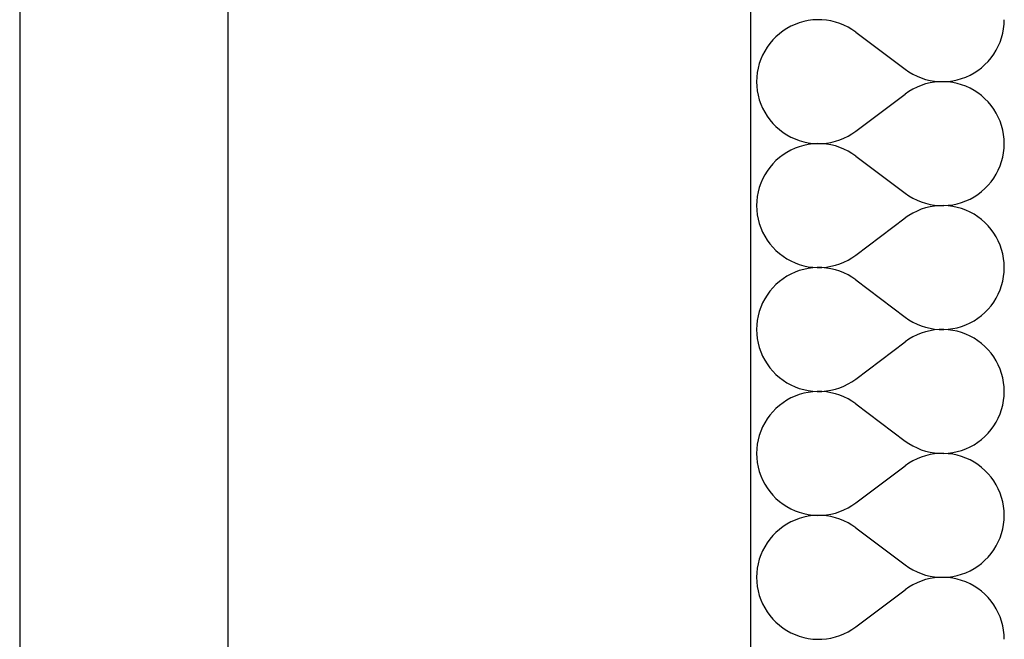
# Model space of a CAD drawing. Extents: x -18402 to 10376, y -5092 to 34139.
# Tile 63 of 78: x 4333 to 4390, y -2664 to -2629. Entities that reach past the tile are written whole.
import ezdxf

# ---------------------------------------------------------------- set-up
doc = ezdxf.new("R2010")
doc.units = 0
doc.linetypes.add('rdc_02$0$Tirets A', pattern=[2.2, 1.1, -1.1])
for name, color, linetype in [('0_XREF', 251, 'Continuous'), ('rdc_02$0$0._Étage_1_02-04 Mur.Construction', 251, 'Continuous'), ('rdc_02$0$0._Étage_1_02-06 Poutre.Construction', 251, 'Continuous'), ('rdc_02$0$0._Étage_1_A-AREA-____-OTLN.Modèle IFC', 251, 'Continuous')]:
    doc.layers.add(name, color=color, linetype=linetype)

# ---------------------------------------------------------------- blocks, each defined once
blk = doc.blocks.new('*X263', base_point=(-8045.97, -58706.23))
at = {"layer": 'rdc_02$0$0._Étage_1_02-04 Mur.Construction', "linetype": 'Continuous', "ltscale": 0.1}
for p, q in [((43773.31, -26289.48), (43771, -26290.75)), ((43775.71, -26288.39), (43773.31, -26289.48)), ((43778.19, -26287.48), (43775.71, -26288.39)), ((43780.72, -26286.76), (43778.19, -26287.48)), ((43783.3, -26286.22), (43780.72, -26286.76)), ((43785.91, -26285.87), (43783.3, -26286.22)), ((43788.54, -26285.72), (43785.91, -26285.87)), ((43791.18, -26285.76), (43788.54, -26285.72)), ((43793.8, -26286), (43791.18, -26285.76)), ((43796.4, -26286.43), (43793.8, -26286)), ((43798.96, -26287.05), (43796.4, -26286.43)), ((43801.47, -26287.86), (43798.96, -26287.05)), ((43803.92, -26288.85), (43801.47, -26287.86)), ((43806.28, -26290.02), (43803.92, -26288.85)), ((43808.55, -26291.35), (43806.28, -26290.02)), ((43896.04, -26290.97), (43896.33, -26288.35)), ((43896.33, -26288.35), (43896.43, -26285.71)), ((43764.71, -26295.51), (43762.87, -26297.4)), ((43766.69, -26293.77), (43764.71, -26295.51)), ((43768.79, -26292.18), (43766.69, -26293.77)), ((43771, -26290.75), (43768.79, -26292.18)), ((43810.71, -26292.86), (43808.55, -26291.35)), ((43810.71, -26292.86), (43839.29, -26314.29)), ((43894.02, -26298.6), (43894.88, -26296.11)), ((43894.88, -26296.11), (43895.56, -26293.56)), ((43895.56, -26293.56), (43896.04, -26290.97)), ((43759.62, -26301.54), (43758.23, -26303.79)), ((43761.17, -26299.41), (43759.62, -26301.54)), ((43762.87, -26297.4), (43761.17, -26299.41)), ((43891.77, -26303.36), (43892.98, -26301.02)), ((43892.98, -26301.02), (43894.02, -26298.6)), ((43757.02, -26306.12), (43755.98, -26308.55)), ((43758.23, -26303.79), (43757.02, -26306.12)), ((43888.83, -26307.73), (43890.38, -26305.6)), ((43890.38, -26305.6), (43891.77, -26303.36)), ((43755.12, -26311.04), (43754.44, -26313.58)), ((43755.98, -26308.55), (43755.12, -26311.04)), ((43883.31, -26313.37), (43885.29, -26311.63)), ((43885.29, -26311.63), (43887.13, -26309.75)), ((43887.13, -26309.75), (43888.83, -26307.73)), ((43753.67, -26318.79), (43753.57, -26321.43)), ((43753.96, -26316.18), (43753.67, -26318.79)), ((43754.44, -26313.58), (43753.96, -26316.18)), ((43839.29, -26314.29), (43841.45, -26315.79)), ((43841.45, -26315.79), (43843.72, -26317.13)), ((43843.72, -26317.13), (43846.08, -26318.29)), ((43846.08, -26318.29), (43848.53, -26319.28)), ((43871.81, -26319.66), (43874.29, -26318.75)), ((43874.29, -26318.75), (43876.69, -26317.66)), ((43876.69, -26317.66), (43879, -26316.39)), ((43879, -26316.39), (43881.21, -26314.96)), ((43881.21, -26314.96), (43883.31, -26313.37)), ((43753.57, -26321.43), (43753.67, -26324.06)), ((43753.67, -26324.06), (43753.96, -26326.68)), ((43848.53, -26323.57), (43846.08, -26324.56)), ((43848.53, -26319.28), (43851.04, -26320.09)), ((43851.04, -26322.77), (43848.53, -26323.57)), ((43851.04, -26320.09), (43853.6, -26320.71)), ((43853.6, -26322.15), (43851.04, -26322.77)), ((43853.6, -26320.71), (43856.2, -26321.14)), ((43856.2, -26321.72), (43853.6, -26322.15)), ((43856.2, -26321.14), (43858.82, -26321.38)), ((43858.82, -26321.48), (43856.2, -26321.72)), ((43858.82, -26321.38), (43861.46, -26321.42)), ((43861.46, -26321.44), (43858.82, -26321.48)), ((43861.46, -26321.42), (43864.09, -26321.27)), ((43864.09, -26321.59), (43861.46, -26321.44)), ((43864.09, -26321.27), (43866.7, -26320.92)), ((43866.7, -26321.93), (43864.09, -26321.59)), ((43866.7, -26320.92), (43869.28, -26320.39)), ((43869.28, -26322.47), (43866.7, -26321.93)), ((43869.28, -26320.39), (43871.81, -26319.66)), ((43871.81, -26323.2), (43869.28, -26322.47)), ((43874.29, -26324.11), (43871.81, -26323.2)), ((43876.69, -26325.2), (43874.29, -26324.11)), ((43753.96, -26326.68), (43754.44, -26329.27)), ((43754.44, -26329.27), (43755.12, -26331.82)), ((43810.71, -26350), (43839.29, -26328.57)), ((43841.45, -26327.07), (43839.29, -26328.57)), ((43843.72, -26325.73), (43841.45, -26327.07)), ((43846.08, -26324.56), (43843.72, -26325.73)), ((43879, -26326.46), (43876.69, -26325.2)), ((43881.21, -26327.9), (43879, -26326.46)), ((43883.31, -26329.49), (43881.21, -26327.9)), ((43885.29, -26331.23), (43883.31, -26329.49)), ((43755.12, -26331.82), (43755.98, -26334.31)), ((43755.98, -26334.31), (43757.02, -26336.73)), ((43887.13, -26333.11), (43885.29, -26331.23)), ((43888.83, -26335.13), (43887.13, -26333.11)), ((43890.38, -26337.26), (43888.83, -26335.13)), ((43757.02, -26336.73), (43758.23, -26339.07)), ((43758.23, -26339.07), (43759.62, -26341.31)), ((43759.62, -26341.31), (43761.17, -26343.45)), ((43891.77, -26339.5), (43890.38, -26337.26)), ((43892.98, -26341.84), (43891.77, -26339.5)), ((43761.17, -26343.45), (43762.87, -26345.46)), ((43762.87, -26345.46), (43764.71, -26347.34)), ((43894.02, -26344.26), (43892.98, -26341.84)), ((43894.88, -26346.75), (43894.02, -26344.26)), ((43895.56, -26349.3), (43894.88, -26346.75)), ((43764.71, -26347.34), (43766.69, -26349.08)), ((43766.69, -26349.08), (43768.79, -26350.68)), ((43768.79, -26350.68), (43771, -26352.11)), ((43771, -26352.11), (43773.31, -26353.37)), ((43803.92, -26354.01), (43806.28, -26352.84)), ((43806.28, -26352.84), (43808.55, -26351.5)), ((43808.55, -26351.5), (43810.71, -26350)), ((43896.04, -26351.89), (43895.56, -26349.3)), ((43896.33, -26354.51), (43896.04, -26351.89)), ((43773.31, -26353.37), (43775.71, -26354.46)), ((43775.71, -26354.46), (43778.19, -26355.37)), ((43778.19, -26355.37), (43780.72, -26356.1)), ((43780.72, -26358.19), (43778.19, -26358.91)), ((43780.72, -26356.1), (43783.3, -26356.64)), ((43783.3, -26357.65), (43780.72, -26358.19)), ((43783.3, -26356.64), (43785.91, -26356.98)), ((43785.91, -26357.3), (43783.3, -26357.65)), ((43785.91, -26356.98), (43788.54, -26357.14)), ((43788.54, -26357.15), (43785.91, -26357.3)), ((43788.54, -26357.14), (43791.18, -26357.09)), ((43791.18, -26357.19), (43788.54, -26357.15)), ((43791.18, -26357.09), (43793.8, -26356.86)), ((43793.8, -26357.43), (43791.18, -26357.19)), ((43793.8, -26356.86), (43796.4, -26356.43)), ((43796.4, -26357.86), (43793.8, -26357.43)), ((43796.4, -26356.43), (43798.96, -26355.81)), ((43798.96, -26358.48), (43796.4, -26357.86)), ((43798.96, -26355.81), (43801.47, -26355)), ((43801.47, -26359.29), (43798.96, -26358.48)), ((43801.47, -26355), (43803.92, -26354.01)), ((43896.43, -26357.14), (43896.33, -26354.51)), ((43896.33, -26359.78), (43896.43, -26357.14)), ((43768.79, -26363.61), (43766.69, -26365.2)), ((43771, -26362.18), (43768.79, -26363.61)), ((43773.31, -26360.91), (43771, -26362.18)), ((43775.71, -26359.82), (43773.31, -26360.91)), ((43778.19, -26358.91), (43775.71, -26359.82)), ((43803.92, -26360.28), (43801.47, -26359.29)), ((43806.28, -26361.44), (43803.92, -26360.28)), ((43808.55, -26362.78), (43806.28, -26361.44)), ((43810.71, -26364.29), (43808.55, -26362.78)), ((43810.71, -26364.29), (43839.29, -26385.71)), ((43895.56, -26364.99), (43896.04, -26362.4)), ((43896.04, -26362.4), (43896.33, -26359.78)), ((43762.87, -26368.83), (43761.17, -26370.84)), ((43764.71, -26366.94), (43762.87, -26368.83)), ((43766.69, -26365.2), (43764.71, -26366.94)), ((43894.02, -26370.03), (43894.88, -26367.53)), ((43894.88, -26367.53), (43895.56, -26364.99)), ((43758.23, -26375.21), (43757.02, -26377.55)), ((43759.62, -26372.97), (43758.23, -26375.21)), ((43761.17, -26370.84), (43759.62, -26372.97)), ((43890.38, -26377.03), (43891.77, -26374.79)), ((43891.77, -26374.79), (43892.98, -26372.45)), ((43892.98, -26372.45), (43894.02, -26370.03)), ((43755.98, -26379.97), (43755.12, -26382.47)), ((43757.02, -26377.55), (43755.98, -26379.97)), ((43885.29, -26383.06), (43887.13, -26381.17)), ((43887.13, -26381.17), (43888.83, -26379.16)), ((43888.83, -26379.16), (43890.38, -26377.03)), ((43754.44, -26385.01), (43753.96, -26387.6)), ((43755.12, -26382.47), (43754.44, -26385.01)), ((43839.29, -26385.71), (43841.45, -26387.22)), ((43879, -26387.82), (43881.21, -26386.39)), ((43881.21, -26386.39), (43883.31, -26384.8)), ((43883.31, -26384.8), (43885.29, -26383.06)), ((43753.67, -26390.22), (43753.57, -26392.86)), ((43753.96, -26387.6), (43753.67, -26390.22)), ((43841.45, -26387.22), (43843.72, -26388.56)), ((43843.72, -26388.56), (43846.08, -26389.72)), ((43846.08, -26389.72), (43848.53, -26390.71)), ((43848.53, -26390.71), (43851.04, -26391.52)), ((43851.04, -26391.52), (43853.6, -26392.14)), ((43853.6, -26392.14), (43856.2, -26392.57)), ((43856.2, -26392.57), (43858.82, -26392.81)), ((43864.09, -26392.7), (43866.7, -26392.35)), ((43866.7, -26392.35), (43869.28, -26391.81)), ((43869.28, -26391.81), (43871.81, -26391.09)), ((43871.81, -26391.09), (43874.29, -26390.18)), ((43874.29, -26390.18), (43876.69, -26389.09)), ((43876.69, -26389.09), (43879, -26387.82)), ((43753.57, -26392.86), (43753.67, -26395.49)), ((43753.67, -26395.49), (43753.96, -26398.11)), ((43753.96, -26398.11), (43754.44, -26400.7)), ((43843.72, -26397.16), (43841.45, -26398.5)), ((43846.08, -26395.99), (43843.72, -26397.16)), ((43848.53, -26395), (43846.08, -26395.99)), ((43851.04, -26394.19), (43848.53, -26395)), ((43853.6, -26393.57), (43851.04, -26394.19)), ((43856.2, -26393.14), (43853.6, -26393.57)), ((43858.82, -26392.91), (43856.2, -26393.14)), ((43858.82, -26392.81), (43861.46, -26392.85)), ((43861.46, -26392.86), (43858.82, -26392.91)), ((43861.46, -26392.85), (43864.09, -26392.7)), ((43864.09, -26393.02), (43861.46, -26392.86)), ((43866.7, -26393.36), (43864.09, -26393.02)), ((43869.28, -26393.9), (43866.7, -26393.36)), ((43871.81, -26394.63), (43869.28, -26393.9)), ((43874.29, -26395.54), (43871.81, -26394.63)), ((43876.69, -26396.63), (43874.29, -26395.54)), ((43879, -26397.89), (43876.69, -26396.63)), ((43881.21, -26399.32), (43879, -26397.89)), ((43754.44, -26400.7), (43755.12, -26403.25)), ((43755.12, -26403.25), (43755.98, -26405.74)), ((43810.71, -26421.43), (43839.29, -26400)), ((43841.45, -26398.5), (43839.29, -26400)), ((43883.31, -26400.92), (43881.21, -26399.32)), ((43885.29, -26402.66), (43883.31, -26400.92)), ((43887.13, -26404.54), (43885.29, -26402.66)), ((43755.98, -26405.74), (43757.02, -26408.16)), ((43757.02, -26408.16), (43758.23, -26410.5)), ((43888.83, -26406.55), (43887.13, -26404.54)), ((43890.38, -26408.69), (43888.83, -26406.55)), ((43891.77, -26410.93), (43890.38, -26408.69)), ((43758.23, -26410.5), (43759.62, -26412.74)), ((43759.62, -26412.74), (43761.17, -26414.87)), ((43761.17, -26414.87), (43762.87, -26416.89)), ((43892.98, -26413.27), (43891.77, -26410.93)), ((43894.02, -26415.69), (43892.98, -26413.27)), ((43762.87, -26416.89), (43764.71, -26418.77)), ((43764.71, -26418.77), (43766.69, -26420.51)), ((43766.69, -26420.51), (43768.79, -26422.1)), ((43894.88, -26418.18), (43894.02, -26415.69)), ((43895.56, -26420.73), (43894.88, -26418.18)), ((43896.04, -26423.32), (43895.56, -26420.73)), ((43768.79, -26422.1), (43771, -26423.54)), ((43771, -26423.54), (43773.31, -26424.8)), ((43773.31, -26424.8), (43775.71, -26425.89)), ((43775.71, -26425.89), (43778.19, -26426.8)), ((43798.96, -26427.23), (43801.47, -26426.43)), ((43801.47, -26426.43), (43803.92, -26425.44)), ((43803.92, -26425.44), (43806.28, -26424.27)), ((43806.28, -26424.27), (43808.55, -26422.93)), ((43808.55, -26422.93), (43810.71, -26421.43)), ((43896.33, -26425.94), (43896.04, -26423.32)), ((43896.43, -26428.57), (43896.33, -26425.94)), ((43773.31, -26432.34), (43771, -26433.61)), ((43775.71, -26431.25), (43773.31, -26432.34)), ((43778.19, -26430.34), (43775.71, -26431.25)), ((43778.19, -26426.8), (43780.72, -26427.53)), ((43780.72, -26429.61), (43778.19, -26430.34)), ((43780.72, -26427.53), (43783.3, -26428.07)), ((43783.3, -26429.08), (43780.72, -26429.61)), ((43783.3, -26428.07), (43785.91, -26428.41)), ((43785.91, -26428.73), (43783.3, -26429.08)), ((43785.91, -26428.41), (43788.54, -26428.56)), ((43788.54, -26428.58), (43785.91, -26428.73)), ((43788.54, -26428.56), (43791.18, -26428.52)), ((43791.18, -26428.62), (43788.54, -26428.58)), ((43791.18, -26428.52), (43793.8, -26428.28)), ((43793.8, -26428.86), (43791.18, -26428.62)), ((43793.8, -26428.28), (43796.4, -26427.85)), ((43796.4, -26429.29), (43793.8, -26428.86)), ((43796.4, -26427.85), (43798.96, -26427.23)), ((43798.96, -26429.91), (43796.4, -26429.29)), ((43801.47, -26430.72), (43798.96, -26429.91)), ((43803.92, -26431.71), (43801.47, -26430.72)), ((43806.28, -26432.87), (43803.92, -26431.71)), ((43896.04, -26433.82), (43896.33, -26431.21)), ((43896.33, -26431.21), (43896.43, -26428.57)), ((43766.69, -26436.63), (43764.71, -26438.37)), ((43768.79, -26435.04), (43766.69, -26436.63)), ((43771, -26433.61), (43768.79, -26435.04)), ((43808.55, -26434.21), (43806.28, -26432.87)), ((43810.71, -26435.71), (43808.55, -26434.21)), ((43810.71, -26435.71), (43839.29, -26457.14)), ((43894.88, -26438.96), (43895.56, -26436.42)), ((43895.56, -26436.42), (43896.04, -26433.82)), ((43761.17, -26442.27), (43759.62, -26444.4)), ((43762.87, -26440.25), (43761.17, -26442.27)), ((43764.71, -26438.37), (43762.87, -26440.25)), ((43892.98, -26443.88), (43894.02, -26441.45)), ((43894.02, -26441.45), (43894.88, -26438.96)), ((43757.02, -26448.98), (43755.98, -26451.4)), ((43758.23, -26446.64), (43757.02, -26448.98)), ((43759.62, -26444.4), (43758.23, -26446.64)), ((43888.83, -26450.59), (43890.38, -26448.46)), ((43890.38, -26448.46), (43891.77, -26446.21)), ((43891.77, -26446.21), (43892.98, -26443.88)), ((43755.12, -26453.89), (43754.44, -26456.44)), ((43755.98, -26451.4), (43755.12, -26453.89)), ((43883.31, -26456.23), (43885.29, -26454.49)), ((43885.29, -26454.49), (43887.13, -26452.6)), ((43887.13, -26452.6), (43888.83, -26450.59)), ((43753.96, -26459.03), (43753.67, -26461.65)), ((43754.44, -26456.44), (43753.96, -26459.03)), ((43839.29, -26457.14), (43841.45, -26458.65)), ((43841.45, -26458.65), (43843.72, -26459.98)), ((43843.72, -26459.98), (43846.08, -26461.15)), ((43874.29, -26461.61), (43876.69, -26460.52)), ((43876.69, -26460.52), (43879, -26459.25)), ((43879, -26459.25), (43881.21, -26457.82)), ((43881.21, -26457.82), (43883.31, -26456.23)), ((43753.67, -26461.65), (43753.57, -26464.29)), ((43753.57, -26464.29), (43753.67, -26466.92)), ((43846.08, -26461.15), (43848.53, -26462.14)), ((43848.53, -26466.43), (43846.08, -26467.42)), ((43848.53, -26462.14), (43851.04, -26462.95)), ((43851.04, -26465.62), (43848.53, -26466.43)), ((43851.04, -26462.95), (43853.6, -26463.57)), ((43853.6, -26465), (43851.04, -26465.62)), ((43853.6, -26463.57), (43856.2, -26464)), ((43856.2, -26464.57), (43853.6, -26465)), ((43856.2, -26464), (43858.82, -26464.24)), ((43858.82, -26464.34), (43856.2, -26464.57)), ((43858.82, -26464.24), (43861.46, -26464.28)), ((43861.46, -26464.29), (43858.82, -26464.34)), ((43861.46, -26464.28), (43864.09, -26464.13)), ((43864.09, -26464.45), (43861.46, -26464.29)), ((43864.09, -26464.13), (43866.7, -26463.78)), ((43866.7, -26464.79), (43864.09, -26464.45)), ((43866.7, -26463.78), (43869.28, -26463.24)), ((43869.28, -26465.33), (43866.7, -26464.79)), ((43869.28, -26463.24), (43871.81, -26462.52)), ((43871.81, -26466.05), (43869.28, -26465.33)), ((43871.81, -26462.52), (43874.29, -26461.61)), ((43874.29, -26466.97), (43871.81, -26466.05)), ((43753.67, -26466.92), (43753.96, -26469.54)), ((43753.96, -26469.54), (43754.44, -26472.13)), ((43754.44, -26472.13), (43755.12, -26474.68)), ((43810.71, -26492.86), (43839.29, -26471.43)), ((43841.45, -26469.93), (43839.29, -26471.43)), ((43843.72, -26468.59), (43841.45, -26469.93)), ((43846.08, -26467.42), (43843.72, -26468.59)), ((43876.69, -26468.06), (43874.29, -26466.97)), ((43879, -26469.32), (43876.69, -26468.06)), ((43881.21, -26470.75), (43879, -26469.32)), ((43883.31, -26472.34), (43881.21, -26470.75)), ((43755.12, -26474.68), (43755.98, -26477.17)), ((43755.98, -26477.17), (43757.02, -26479.59)), ((43885.29, -26474.09), (43883.31, -26472.34)), ((43887.13, -26475.97), (43885.29, -26474.09)), ((43888.83, -26477.98), (43887.13, -26475.97)), ((43757.02, -26479.59), (43758.23, -26481.93)), ((43758.23, -26481.93), (43759.62, -26484.17)), ((43890.38, -26480.12), (43888.83, -26477.98)), ((43891.77, -26482.36), (43890.38, -26480.12)), ((43892.98, -26484.7), (43891.77, -26482.36)), ((43759.62, -26484.17), (43761.17, -26486.3)), ((43761.17, -26486.3), (43762.87, -26488.32)), ((43762.87, -26488.32), (43764.71, -26490.2)), ((43894.02, -26487.12), (43892.98, -26484.7)), ((43894.88, -26489.61), (43894.02, -26487.12)), ((43764.71, -26490.2), (43766.69, -26491.94)), ((43766.69, -26491.94), (43768.79, -26493.53)), ((43768.79, -26493.53), (43771, -26494.96)), ((43806.28, -26495.7), (43808.55, -26494.36)), ((43808.55, -26494.36), (43810.71, -26492.86)), ((43895.56, -26492.16), (43894.88, -26489.61)), ((43896.04, -26494.75), (43895.56, -26492.16)), ((43896.33, -26497.37), (43896.04, -26494.75)), ((43771, -26494.96), (43773.31, -26496.23)), ((43773.31, -26496.23), (43775.71, -26497.32)), ((43775.71, -26497.32), (43778.19, -26498.23)), ((43778.19, -26498.23), (43780.72, -26498.96)), ((43780.72, -26498.96), (43783.3, -26499.49)), ((43783.3, -26500.51), (43780.72, -26501.04)), ((43783.3, -26499.49), (43785.91, -26499.84)), ((43785.91, -26500.16), (43783.3, -26500.51)), ((43785.91, -26499.84), (43788.54, -26499.99)), ((43788.54, -26500.01), (43785.91, -26500.16)), ((43788.54, -26499.99), (43791.18, -26499.95)), ((43791.18, -26500.05), (43788.54, -26500.01)), ((43791.18, -26499.95), (43793.8, -26499.71)), ((43793.8, -26500.29), (43791.18, -26500.05)), ((43793.8, -26499.71), (43796.4, -26499.28)), ((43796.4, -26500.72), (43793.8, -26500.29)), ((43796.4, -26499.28), (43798.96, -26498.66)), ((43798.96, -26498.66), (43801.47, -26497.86)), ((43801.47, -26497.86), (43803.92, -26496.87)), ((43803.92, -26496.87), (43806.28, -26495.7)), ((43896.43, -26500), (43896.33, -26497.37)), ((43896.33, -26502.63), (43896.43, -26500)), ((43771, -26505.04), (43768.79, -26506.47)), ((43773.31, -26503.77), (43771, -26505.04)), ((43775.71, -26502.68), (43773.31, -26503.77)), ((43778.19, -26501.77), (43775.71, -26502.68)), ((43780.72, -26501.04), (43778.19, -26501.77)), ((43798.96, -26501.34), (43796.4, -26500.72)), ((43801.47, -26502.14), (43798.96, -26501.34)), ((43803.92, -26503.13), (43801.47, -26502.14)), ((43806.28, -26504.3), (43803.92, -26503.13)), ((43808.55, -26505.64), (43806.28, -26504.3)), ((43810.71, -26507.14), (43808.55, -26505.64)), ((43895.56, -26507.84), (43896.04, -26505.25)), ((43896.04, -26505.25), (43896.33, -26502.63)), ((43762.87, -26511.68), (43761.17, -26513.7)), ((43764.71, -26509.8), (43762.87, -26511.68)), ((43766.69, -26508.06), (43764.71, -26509.8)), ((43768.79, -26506.47), (43766.69, -26508.06)), ((43810.71, -26507.14), (43839.29, -26528.57)), ((43894.02, -26512.88), (43894.88, -26510.39)), ((43894.88, -26510.39), (43895.56, -26507.84)), ((43759.62, -26515.83), (43758.23, -26518.07)), ((43761.17, -26513.7), (43759.62, -26515.83)), ((43891.77, -26517.64), (43892.98, -26515.3)), ((43892.98, -26515.3), (43894.02, -26512.88)), ((43755.98, -26522.83), (43755.12, -26525.32)), ((43757.02, -26520.41), (43755.98, -26522.83)), ((43758.23, -26518.07), (43757.02, -26520.41)), ((43887.13, -26524.03), (43888.83, -26522.02)), ((43888.83, -26522.02), (43890.38, -26519.88)), ((43890.38, -26519.88), (43891.77, -26517.64)), ((43754.44, -26527.87), (43753.96, -26530.46)), ((43755.12, -26525.32), (43754.44, -26527.87)), ((43839.29, -26528.57), (43841.45, -26530.07)), ((43881.21, -26529.25), (43883.31, -26527.66)), ((43883.31, -26527.66), (43885.29, -26525.91)), ((43885.29, -26525.91), (43887.13, -26524.03)), ((43753.67, -26533.08), (43753.57, -26535.71)), ((43753.96, -26530.46), (43753.67, -26533.08)), ((43841.45, -26530.07), (43843.72, -26531.41)), ((43843.72, -26531.41), (43846.08, -26532.58)), ((43846.08, -26532.58), (43848.53, -26533.57)), ((43848.53, -26533.57), (43851.04, -26534.38)), ((43851.04, -26534.38), (43853.6, -26535)), ((43866.7, -26535.21), (43869.28, -26534.67)), ((43869.28, -26534.67), (43871.81, -26533.95)), ((43871.81, -26533.95), (43874.29, -26533.03)), ((43874.29, -26533.03), (43876.69, -26531.94)), ((43876.69, -26531.94), (43879, -26530.68)), ((43879, -26530.68), (43881.21, -26529.25)), ((43753.57, -26535.71), (43753.67, -26538.35)), ((43753.67, -26538.35), (43753.96, -26540.97)), ((43843.72, -26540.02), (43841.45, -26541.35)), ((43846.08, -26538.85), (43843.72, -26540.02)), ((43848.53, -26537.86), (43846.08, -26538.85)), ((43851.04, -26537.05), (43848.53, -26537.86)), ((43853.6, -26536.43), (43851.04, -26537.05)), ((43853.6, -26535), (43856.2, -26535.43)), ((43856.2, -26536), (43853.6, -26536.43)), ((43856.2, -26535.43), (43858.82, -26535.66)), ((43858.82, -26535.76), (43856.2, -26536)), ((43858.82, -26535.66), (43861.46, -26535.71)), ((43861.46, -26535.72), (43858.82, -26535.76)), ((43861.46, -26535.71), (43864.09, -26535.55)), ((43864.09, -26535.87), (43861.46, -26535.72)), ((43864.09, -26535.55), (43866.7, -26535.21)), ((43866.7, -26536.22), (43864.09, -26535.87)), ((43869.28, -26536.76), (43866.7, -26536.22)), ((43871.81, -26537.48), (43869.28, -26536.76)), ((43874.29, -26538.39), (43871.81, -26537.48)), ((43876.69, -26539.48), (43874.29, -26538.39)), ((43879, -26540.75), (43876.69, -26539.48)), ((43753.96, -26540.97), (43754.44, -26543.56)), ((43754.44, -26543.56), (43755.12, -26546.11)), ((43810.71, -26564.29), (43839.29, -26542.86)), ((43841.45, -26541.35), (43839.29, -26542.86)), ((43881.21, -26542.18), (43879, -26540.75)), ((43883.31, -26543.77), (43881.21, -26542.18)), ((43885.29, -26545.51), (43883.31, -26543.77)), ((43887.13, -26547.4), (43885.29, -26545.51)), ((43755.12, -26546.11), (43755.98, -26548.6)), ((43755.98, -26548.6), (43757.02, -26551.02)), ((43757.02, -26551.02), (43758.23, -26553.36)), ((43888.83, -26549.41), (43887.13, -26547.4)), ((43890.38, -26551.54), (43888.83, -26549.41)), ((43891.77, -26553.79), (43890.38, -26551.54)), ((43758.23, -26553.36), (43759.62, -26555.6)), ((43759.62, -26555.6), (43761.17, -26557.73)), ((43892.98, -26556.12), (43891.77, -26553.79)), ((43894.02, -26558.55), (43892.98, -26556.12)), ((43761.17, -26557.73), (43762.87, -26559.75)), ((43762.87, -26559.75), (43764.71, -26561.63)), ((43764.71, -26561.63), (43766.69, -26563.37)), ((43894.88, -26561.04), (43894.02, -26558.55)), ((43895.56, -26563.58), (43894.88, -26561.04)), ((43766.69, -26563.37), (43768.79, -26564.96)), ((43768.79, -26564.96), (43771, -26566.39)), ((43771, -26566.39), (43773.31, -26567.66)), ((43773.31, -26567.66), (43775.71, -26568.75)), ((43775.71, -26568.75), (43778.19, -26569.66)), ((43801.47, -26569.28), (43803.92, -26568.29)), ((43803.92, -26568.29), (43806.28, -26567.13)), ((43806.28, -26567.13), (43808.55, -26565.79)), ((43808.55, -26565.79), (43810.71, -26564.29)), ((43896.04, -26566.18), (43895.56, -26563.58)), ((43896.33, -26568.79), (43896.04, -26566.18)), ((43775.71, -26574.11), (43773.31, -26575.2)), ((43778.19, -26573.2), (43775.71, -26574.11)), ((43778.19, -26569.66), (43780.72, -26570.39)), ((43780.72, -26572.47), (43778.19, -26573.2)), ((43780.72, -26570.39), (43783.3, -26570.92)), ((43783.3, -26571.93), (43780.72, -26572.47)), ((43783.3, -26570.92), (43785.91, -26571.27)), ((43785.91, -26571.59), (43783.3, -26571.93)), ((43785.91, -26571.27), (43788.54, -26571.42)), ((43788.54, -26571.44), (43785.91, -26571.59)), ((43788.54, -26571.42), (43791.18, -26571.38)), ((43791.18, -26571.48), (43788.54, -26571.44)), ((43791.18, -26571.38), (43793.8, -26571.14)), ((43793.8, -26571.72), (43791.18, -26571.48)), ((43793.8, -26571.14), (43796.4, -26570.71)), ((43796.4, -26572.15), (43793.8, -26571.72)), ((43796.4, -26570.71), (43798.96, -26570.09)), ((43798.96, -26572.77), (43796.4, -26572.15)), ((43798.96, -26570.09), (43801.47, -26569.28)), ((43801.47, -26573.57), (43798.96, -26572.77)), ((43803.92, -26574.56), (43801.47, -26573.57)), ((43896.04, -26576.68), (43896.33, -26574.06)), ((43896.43, -26571.43), (43896.33, -26568.79)), ((43896.33, -26574.06), (43896.43, -26571.43)), ((43766.69, -26579.49), (43764.71, -26581.23)), ((43768.79, -26577.9), (43766.69, -26579.49)), ((43771, -26576.46), (43768.79, -26577.9)), ((43773.31, -26575.2), (43771, -26576.46)), ((43806.28, -26575.73), (43803.92, -26574.56)), ((43808.55, -26577.07), (43806.28, -26575.73)), ((43810.71, -26578.57), (43808.55, -26577.07)), ((43810.71, -26578.57), (43839.29, -26600)), ((43894.88, -26581.82), (43895.56, -26579.27)), ((43895.56, -26579.27), (43896.04, -26576.68)), ((43761.17, -26585.13), (43759.62, -26587.26)), ((43762.87, -26583.11), (43761.17, -26585.13)), ((43764.71, -26581.23), (43762.87, -26583.11)), ((43892.98, -26586.73), (43894.02, -26584.31)), ((43894.02, -26584.31), (43894.88, -26581.82)), ((43758.23, -26589.5), (43757.02, -26591.84)), ((43759.62, -26587.26), (43758.23, -26589.5)), ((43888.83, -26593.45), (43890.38, -26591.31)), ((43890.38, -26591.31), (43891.77, -26589.07)), ((43891.77, -26589.07), (43892.98, -26586.73)), ((43755.12, -26596.75), (43754.44, -26599.3)), ((43755.98, -26594.26), (43755.12, -26596.75)), ((43757.02, -26591.84), (43755.98, -26594.26)), ((43885.29, -26597.34), (43887.13, -26595.46)), ((43887.13, -26595.46), (43888.83, -26593.45)), ((43753.96, -26601.89), (43753.67, -26604.51)), ((43754.44, -26599.3), (43753.96, -26601.89)), ((43839.29, -26600), (43841.45, -26601.5)), ((43841.45, -26601.5), (43843.72, -26602.84)), ((43876.69, -26603.37), (43879, -26602.11)), ((43879, -26602.11), (43881.21, -26600.68)), ((43881.21, -26600.68), (43883.31, -26599.08)), ((43883.31, -26599.08), (43885.29, -26597.34)), ((43753.67, -26604.51), (43753.57, -26607.14)), ((43753.57, -26607.14), (43753.67, -26609.78)), ((43843.72, -26602.84), (43846.08, -26604.01)), ((43846.08, -26604.01), (43848.53, -26605)), ((43848.53, -26605), (43851.04, -26605.81)), ((43851.04, -26608.48), (43848.53, -26609.29)), ((43851.04, -26605.81), (43853.6, -26606.43)), ((43853.6, -26607.86), (43851.04, -26608.48)), ((43853.6, -26606.43), (43856.2, -26606.86)), ((43856.2, -26607.43), (43853.6, -26607.86)), ((43856.2, -26606.86), (43858.82, -26607.09)), ((43858.82, -26607.19), (43856.2, -26607.43)), ((43858.82, -26607.09), (43861.46, -26607.14)), ((43861.46, -26607.15), (43858.82, -26607.19)), ((43861.46, -26607.14), (43864.09, -26606.98)), ((43864.09, -26607.3), (43861.46, -26607.15)), ((43864.09, -26606.98), (43866.7, -26606.64)), ((43866.7, -26607.65), (43864.09, -26607.3)), ((43866.7, -26606.64), (43869.28, -26606.1)), ((43869.28, -26608.19), (43866.7, -26607.65)), ((43869.28, -26606.1), (43871.81, -26605.37)), ((43871.81, -26608.91), (43869.28, -26608.19)), ((43871.81, -26605.37), (43874.29, -26604.46)), ((43874.29, -26604.46), (43876.69, -26603.37)), ((43753.67, -26609.78), (43753.96, -26612.4)), ((43753.96, -26612.4), (43754.44, -26614.99)), ((43841.45, -26612.78), (43839.29, -26614.29)), ((43843.72, -26611.44), (43841.45, -26612.78)), ((43846.08, -26610.28), (43843.72, -26611.44)), ((43848.53, -26609.29), (43846.08, -26610.28)), ((43874.29, -26609.82), (43871.81, -26608.91)), ((43876.69, -26610.91), (43874.29, -26609.82)), ((43879, -26612.18), (43876.69, -26610.91)), ((43881.21, -26613.61), (43879, -26612.18)), ((43883.31, -26615.2), (43881.21, -26613.61)), ((43754.44, -26614.99), (43755.12, -26617.53)), ((43755.12, -26617.53), (43755.98, -26620.03)), ((43810.71, -26635.71), (43839.29, -26614.29)), ((43885.29, -26616.94), (43883.31, -26615.2)), ((43887.13, -26618.83), (43885.29, -26616.94)), ((43888.83, -26620.84), (43887.13, -26618.83)), ((43755.98, -26620.03), (43757.02, -26622.45)), ((43757.02, -26622.45), (43758.23, -26624.79)), ((43758.23, -26624.79), (43759.62, -26627.03)), ((43890.38, -26622.97), (43888.83, -26620.84)), ((43891.77, -26625.21), (43890.38, -26622.97)), ((43892.98, -26627.55), (43891.77, -26625.21)), ((43759.62, -26627.03), (43761.17, -26629.16)), ((43761.17, -26629.16), (43762.87, -26631.17)), ((43762.87, -26631.17), (43764.71, -26633.06)), ((43894.02, -26629.97), (43892.98, -26627.55)), ((43894.88, -26632.47), (43894.02, -26629.97)), ((43764.71, -26633.06), (43766.69, -26634.8)), ((43766.69, -26634.8), (43768.79, -26636.39)), ((43768.79, -26636.39), (43771, -26637.82)), ((43808.55, -26637.22), (43810.71, -26635.71)), ((43895.56, -26635.01), (43894.88, -26632.47)), ((43896.04, -26637.6), (43895.56, -26635.01)), ((43771, -26637.82), (43773.31, -26639.09)), ((43773.31, -26639.09), (43775.71, -26640.18)), ((43775.71, -26640.18), (43778.19, -26641.09)), ((43778.19, -26641.09), (43780.72, -26641.81)), ((43780.72, -26641.81), (43783.3, -26642.35)), ((43783.3, -26642.35), (43785.91, -26642.7)), ((43791.18, -26642.81), (43793.8, -26642.57)), ((43793.8, -26642.57), (43796.4, -26642.14)), ((43796.4, -26642.14), (43798.96, -26641.52)), ((43798.96, -26641.52), (43801.47, -26640.71)), ((43801.47, -26640.71), (43803.92, -26639.72)), ((43803.92, -26639.72), (43806.28, -26638.56)), ((43806.28, -26638.56), (43808.55, -26637.22)), ((43896.33, -26640.22), (43896.04, -26637.6)), ((43896.43, -26642.86), (43896.33, -26640.22)), ((43785.91, -26642.7), (43788.54, -26642.85)), ((43788.54, -26642.85), (43791.18, -26642.81))]:
    blk.add_line(p, q, dxfattribs=at)
blk = doc.blocks.new('rdc_02')
at = {"layer": 'rdc_02$0$0._Étage_1_02-04 Mur.Construction', "linetype": 'Continuous', "ltscale": 0.1, "flags": 128}
blk.add_lwpolyline([(4375, -2534.01), (4375, -2720.568)], dxfattribs=at)
at = {"layer": 'rdc_02$0$0._Étage_1_02-06 Poutre.Construction', "linetype": 'Continuous', "ltscale": 0.1}
for p, q in [((4332.848, -2539), (4332.848, -2727.143)), ((4332.848, -2539), (4332.848, -2727.143)), ((4344.848, -2539), (4344.848, -2727.143)), ((4344.848, -2539), (4344.848, -2727.143))]:
    blk.add_line(p, q, dxfattribs=at)
at = {"layer": 'rdc_02$0$0._Étage_1_02-06 Poutre.Construction', "linetype": 'rdc_02$0$Tirets A', "ltscale": 0.1}
for p, q in [((4332.848, -2539), (4332.848, -2727.143)), ((4332.848, -2539), (4332.848, -2727.143)), ((4332.848, -2539.028), (4332.848, -2727.143)), ((4332.848, -2539.028), (4332.848, -2727.143)), ((4344.848, -2539), (4344.848, -2727.143)), ((4344.848, -2539), (4344.848, -2727.143)), ((4344.848, -2539), (4344.848, -2727.143)), ((4344.848, -2539), (4344.848, -2727.143))]:
    blk.add_line(p, q, dxfattribs=at)
at = {"layer": 'rdc_02$0$0._Étage_1_A-AREA-____-OTLN.Modèle IFC', "linetype": 'Continuous', "ltscale": 0.1, "xscale": 0.1, "yscale": 0.1, "zscale": 0.1}
blk.add_blockref('*X263', (-804.597, -5870.623), dxfattribs=at)

msp = doc.modelspace()

# ---------------------------------------------------------------- block references
at = {"layer": '0_XREF'}
msp.add_blockref('rdc_02', (0, 0), dxfattribs=at)

doc.saveas('drawing.dxf')
